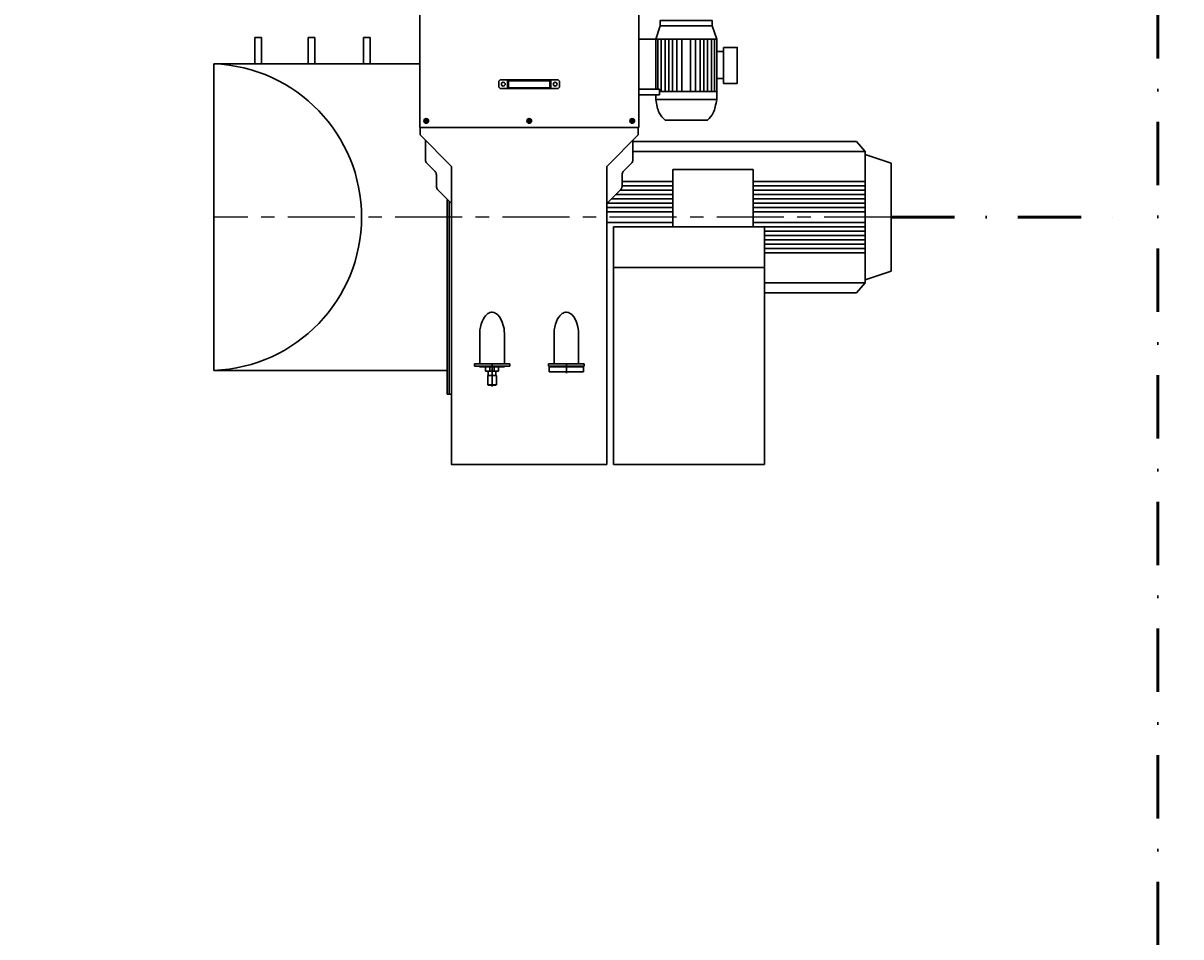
# Model space of a CAD drawing. Header units: millimetres. Extents: x 196 to 2027204, y -221452 to 153872.
# Tile 255 of 256: x 1210334 to 1213076, y -206000 to -203835. Entities that reach past the tile are written whole.
import ezdxf

# ---------------------------------------------------------------- set-up
doc = ezdxf.new("R2010")
doc.units = ezdxf.units.MM
doc.linetypes.add('CENTER', pattern=[50.8, 31.75, -6.35, 6.35, -6.35])
doc.linetypes.add('DASHDOT', pattern=[1, 0.5, -0.25, 0, -0.25])
for name, color, linetype, lineweight in [('00_Основной', 163, 'Continuous', 40), ('Эл.линия силовых сетей', 1, 'Continuous', 50), ('эл.освещ', 1, 'Continuous', 50)]:
    doc.layers.add(name, color=color, linetype=linetype, lineweight=lineweight)
doc.styles.add('Times New Roman', font='times.ttf')
doc.styles.add('TXT', font='txt.shx', dxfattribs={"bigfont": 'GBCBIG.shx'})

msp = doc.modelspace()

# ---------------------------------------------------------------- linework, layer by layer
at = {"color": 252, "linetype": 'CENTER', "lineweight": 25, "ltscale": 5}
msp.add_line((1212390, -204295, 0.3), (1210785.9, -204295, 0.3), dxfattribs=at)
at = {"layer": '00_Основной', "lineweight": 30, "ltscale": 10}
for p, q in [((1211832.3, -203873.1, 0.3), (1211843, -203841.7, 0.3)), ((1211977, -203873.1, 0.3), (1211966.3, -203841.7, 0.3)), ((1210883.1, -203931.8, 0.3), (1210883.1, -203869.2, 0.3)), ((1210883.1, -203869.2, 0.3), (1210898.4, -203869.2, 0.3)), ((1210898.4, -203931.8, 0.3), (1210898.4, -203869.2, 0.3)), ((1211009.4, -203931.8, 0.3), (1211009.4, -203869.2, 0.3)), ((1211009.4, -203869.2, 0.3), (1211024.8, -203869.2, 0.3)), ((1211024.8, -203931.8, 0.3), (1211024.8, -203869.2, 0.3)), ((1211140.4, -203931.8, 0.3), (1211140.4, -203869.2, 0.3)), ((1211140.4, -203869.2, 0.3), (1211155.7, -203869.2, 0.3)), ((1211155.7, -203931.8, 0.3), (1211155.7, -203869.2, 0.3)), ((1211837.6, -203873.1, 0.3), (1211837.6, -203992, 0.3)), ((1211845.1, -203873.1, 0.3), (1211845.1, -203997.6, 0.3)), ((1211854.5, -203873.1, 0.3), (1211854.5, -203997.6, 0.3)), ((1211863.4, -203873.1, 0.3), (1211863.4, -203997.6, 0.3)), ((1211872, -203873.1, 0.3), (1211872, -203997.6, 0.3)), ((1211882.8, -203873.1, 0.3), (1211882.8, -203997.6, 0.3)), ((1211894.3, -203997.6, 0.3), (1211894.3, -203873.1, 0.3)), ((1211915, -203997.6, 0.3), (1211915, -203873.1, 0.3)), ((1211926.5, -203873.1, 0.3), (1211926.5, -203997.6, 0.3)), ((1211937.3, -203873.1, 0.3), (1211937.3, -203997.6, 0.3)), ((1211946, -203873.1, 0.3), (1211946, -203997.6, 0.3)), ((1211954.8, -203873.1, 0.3), (1211954.8, -203997.6, 0.3)), ((1211964.2, -203873.1, 0.3), (1211964.2, -203997.6, 0.3)), ((1211971.7, -203873.1, 0.3), (1211971.7, -203997.6, 0.3)), ((1210785.9, -203931.8, 0.3), (1210785.9, -204658.2, 0.3)), ((1211273.4, -203931.8, 0.3), (1210785.9, -203931.8, 0.3)), ((1211464.2, -203969.9, 0.3), (1211461.1, -203973, 0.3)), ((1211461.1, -203987.3, 0.3), (1211461.1, -203973, 0.3)), ((1211464.2, -203969.9, 0.3), (1211532.7, -203969.9, 0.3)), ((1211481.5, -203990.3, 0.3), (1211481.5, -203969.9, 0.3)), ((1211483.6, -203971.9, 0.3), (1211481.5, -203969.9, 0.3)), ((1211483.6, -203971.9, 0.3), (1211532.7, -203971.9, 0.3)), ((1211483.6, -203988.3, 0.3), (1211483.6, -203971.9, 0.3)), ((1211601.2, -203969.9, 0.3), (1211532.7, -203969.9, 0.3)), ((1211581.8, -203971.9, 0.3), (1211532.7, -203971.9, 0.3)), ((1211581.8, -203971.9, 0.3), (1211583.8, -203969.9, 0.3)), ((1211581.8, -203988.3, 0.3), (1211581.8, -203971.9, 0.3)), ((1211583.8, -203990.3, 0.3), (1211583.8, -203969.9, 0.3)), ((1211601.2, -203969.9, 0.3), (1211604.3, -203973, 0.3)), ((1211604.3, -203987.3, 0.3), (1211604.3, -203973, 0.3)), ((1211464.2, -203990.3, 0.3), (1211461.1, -203987.3, 0.3)), ((1211464.2, -203990.3, 0.3), (1211532.7, -203990.3, 0.3)), ((1211481.5, -203990.3, 0.3), (1211483.6, -203988.3, 0.3)), ((1211483.6, -203988.3, 0.3), (1211532.7, -203988.3, 0.3)), ((1211581.8, -203988.3, 0.3), (1211532.7, -203988.3, 0.3)), ((1211601.2, -203990.3, 0.3), (1211532.7, -203990.3, 0.3)), ((1211581.8, -203988.3, 0.3), (1211583.8, -203990.3, 0.3)), ((1211601.2, -203990.3, 0.3), (1211604.3, -203987.3, 0.3)), ((1211792, -203992, 0.3), (1211841.2, -203992, 0.3)), ((1211841.2, -204005.5, 0.3), (1211832.3, -204005.5, 0.3)), ((1211841.2, -203992, 0.3), (1211841.2, -204005.5, 0.3)), ((1211841.2, -203997.6, 0.3), (1211904.7, -203997.6, 0.3)), ((1211977, -203997.6, 0.3), (1211904.7, -203997.6, 0.3)), ((1211792, -204082.4, 0.3), (1211273.4, -204082.4, 0.3)), ((1211274.4, -204099.9, 0.3), (1211274.4, -204082.4, 0.3)), ((1211282.5, -204067.1, 0.3), (1211294.9, -204067.1, 0.3)), ((1211288.7, -204073.3, 0.3), (1211288.7, -204060.9, 0.3)), ((1211526.5, -204067.1, 0.3), (1211538.9, -204067.1, 0.3)), ((1211532.7, -204073.3, 0.3), (1211532.7, -204060.9, 0.3)), ((1211770.5, -204067.1, 0.3), (1211782.9, -204067.1, 0.3)), ((1211776.7, -204073.3, 0.3), (1211776.7, -204060.9, 0.3)), ((1211791, -204099.9, 0.3), (1211791, -204082.4, 0.3)), ((1211854.4, -204065.3, 0.3), (1211904.7, -204065.3, 0.3)), ((1211954.9, -204065.3, 0.3), (1211904.7, -204065.3, 0.3)), ((1211348.6, -204175.3, 0.3), (1211274.4, -204099.9, 0.3)), ((1211287.2, -204112.9, 0.3), (1211287.2, -204159.7, 0.3)), ((1211791, -204099.9, 0.3), (1211716.8, -204175.3, 0.3)), ((1211778.2, -204112.9, 0.3), (1211778.2, -204159.7, 0.3)), ((1211778.2, -204116, 0.3), (1212028.7, -204116, 0.3)), ((1212028.7, -204139.6, 0.3), (1211778.2, -204139.6, 0.3)), ((1212028.7, -204116, 0.3), (1212308.4, -204116, 0.3)), ((1212328.6, -204139.6, 0.3), (1212028.7, -204139.6, 0.3)), ((1212308.4, -204116, 0.3), (1212328.6, -204139.6, 0.3)), ((1212328.6, -204139.6, 0.3), (1212328.6, -204146.7, 0.3)), ((1211290.1, -204166.9, 0.3), (1211309.8, -204186.9, 0.3)), ((1211775.3, -204166.9, 0.3), (1211755.6, -204186.9, 0.3)), ((1212328.6, -204146.7, 0.3), (1212390, -204167.1, 0.3)), ((1212328.6, -204146.7, 0.3), (1212328.6, -204295, 0.3)), ((1212390, -204167.1, 0.3), (1212390, -204295, 0.3)), ((1211312.8, -204194.1, 0.3), (1211312.8, -204222.2, 0.3)), ((1211348.6, -204175.3, 0.3), (1211348.6, -204545.5, 0.3)), ((1211716.8, -204175.3, 0.3), (1211716.8, -204545.5, 0.3)), ((1211752.6, -204194.1, 0.3), (1211752.6, -204222.2, 0.3)), ((1211872.7, -204318, 0.3), (1211872.7, -204182.1, 0.3)), ((1211872.7, -204182.1, 0.3), (1212063.5, -204182.1, 0.3)), ((1212063.5, -204182.1, 0.3), (1212063.5, -204318, 0.3)), ((1211872.7, -204210.6, 0.3), (1211752.6, -204210.6, 0.3)), ((1211872.7, -204220.8, 0.3), (1211752.6, -204220.8, 0.3)), ((1212328.6, -204210.6, 0.3), (1212063.5, -204210.6, 0.3)), ((1212328.6, -204220.8, 0.3), (1212063.5, -204220.8, 0.3)), ((1211315.7, -204229.4, 0.3), (1211348.6, -204262.8, 0.3)), ((1211338.3, -204252.4, 0.3), (1211338.3, -204714.4, 0.3)), ((1211749.7, -204229.4, 0.3), (1211716.8, -204262.8, 0.3)), ((1211872.7, -204251.5, 0.3), (1211727.9, -204251.5, 0.3)), ((1211872.7, -204241.3, 0.3), (1211738, -204241.3, 0.3)), ((1211872.7, -204231.1, 0.3), (1211748, -204231.1, 0.3)), ((1212328.6, -204231.1, 0.3), (1212063.5, -204231.1, 0.3)), ((1212328.6, -204241.3, 0.3), (1212063.5, -204241.3, 0.3)), ((1212328.6, -204251.5, 0.3), (1212063.5, -204251.5, 0.3)), ((1211343.4, -204714.4, 0.3), (1211343.4, -204257.6, 0.3)), ((1211872.7, -204272, 0.3), (1211716.8, -204272, 0.3)), ((1211872.7, -204261.8, 0.3), (1211717.8, -204261.8, 0.3)), ((1212328.6, -204261.8, 0.3), (1212063.5, -204261.8, 0.3)), ((1212328.6, -204272, 0.3), (1212063.5, -204272, 0.3)), ((1211348.6, -204286.6, 0.3), (1211348.6, -204714.4, 0.3)), ((1211872.7, -204282.2, 0.3), (1211716.8, -204282.2, 0.3)), ((1212328.6, -204282.2, 0.3), (1212063.5, -204282.2, 0.3)), ((1212328.6, -204443.3, 0.3), (1212328.6, -204295, 0.3)), ((1212390, -204422.9, 0.3), (1212390, -204295, 0.3)), ((1211872.7, -204307.8, 0.3), (1211716.8, -204307.8, 0.3)), ((1212090.2, -204317.7, 0.3), (1211732.2, -204317.7, 0.3)), ((1211732.2, -204880.8, 0.3), (1211732.2, -204317.7, 0.3)), ((1211966.9, -204318, 0.3), (1211810.9, -204318, 0.3)), ((1212328.6, -204307.8, 0.3), (1212063.5, -204307.8, 0.3)), ((1212328.6, -204318, 0.3), (1212063.5, -204318, 0.3)), ((1212090.2, -204880.8, 0.3), (1212090.2, -204317.7, 0.3)), ((1212328.6, -204328.2, 0.3), (1212090.2, -204328.2, 0.3)), ((1212328.6, -204338.5, 0.3), (1212090.2, -204338.5, 0.3)), ((1212328.6, -204348.7, 0.3), (1212090.2, -204348.7, 0.3)), ((1212328.6, -204358.9, 0.3), (1212090.2, -204358.9, 0.3)), ((1212328.6, -204369.2, 0.3), (1212090.2, -204369.2, 0.3)), ((1212328.6, -204379.4, 0.3), (1212090.2, -204379.4, 0.3)), ((1212090.2, -204414.2, 0.3), (1211732.2, -204414.2, 0.3)), ((1212328.6, -204443.3, 0.3), (1212390, -204422.9, 0.3)), ((1212328.6, -204450.4, 0.3), (1212328.6, -204443.3, 0.3)), ((1212328.6, -204450.4, 0.3), (1212090.2, -204450.4, 0.3)), ((1212308.4, -204474, 0.3), (1212328.6, -204450.4, 0.3)), ((1212090.2, -204474, 0.3), (1212308.4, -204474, 0.3)), ((1211429.3, -204528.6, 0.3), (1211432.5, -204525.3, 0.3)), ((1211432.5, -204525.3, 0.3), (1211434.7, -204523.6, 0.3)), ((1211434.7, -204523.6, 0.3), (1211437.1, -204522.2, 0.3)), ((1211437.1, -204522.2, 0.3), (1211439.8, -204521.1, 0.3)), ((1211439.8, -204521.1, 0.3), (1211442.6, -204520.4, 0.3)), ((1211442.6, -204520.4, 0.3), (1211445.3, -204520.3, 0.3)), ((1211445.3, -204520.3, 0.3), (1211448, -204520.6, 0.3)), ((1211448, -204520.6, 0.3), (1211450.2, -204521.2, 0.3)), ((1211450.2, -204521.2, 0.3), (1211452.3, -204522.2, 0.3)), ((1211452.3, -204522.2, 0.3), (1211455.4, -204524.1, 0.3)), ((1211455.4, -204524.1, 0.3), (1211458.2, -204526.5, 0.3)), ((1211458.2, -204526.5, 0.3), (1211462.4, -204531.4, 0.3)), ((1211605.2, -204528.6, 0.3), (1211608.5, -204525.3, 0.3)), ((1211608.5, -204525.3, 0.3), (1211610.7, -204523.6, 0.3)), ((1211610.7, -204523.6, 0.3), (1211613.1, -204522.2, 0.3)), ((1211613.1, -204522.2, 0.3), (1211615.7, -204521.1, 0.3)), ((1211615.7, -204521.1, 0.3), (1211618.6, -204520.4, 0.3)), ((1211618.6, -204520.4, 0.3), (1211621.3, -204520.3, 0.3)), ((1211621.3, -204520.3, 0.3), (1211624, -204520.6, 0.3)), ((1211624, -204520.6, 0.3), (1211626.1, -204521.2, 0.3)), ((1211626.1, -204521.2, 0.3), (1211628.2, -204522.2, 0.3)), ((1211628.2, -204522.2, 0.3), (1211631.4, -204524.1, 0.3)), ((1211631.4, -204524.1, 0.3), (1211634.1, -204526.5, 0.3)), ((1211634.1, -204526.5, 0.3), (1211638.3, -204531.4, 0.3)), ((1211417.1, -204555.4, 0.3), (1211418.8, -204548.7, 0.3)), ((1211418.8, -204548.7, 0.3), (1211421.1, -204542.2, 0.3)), ((1211421.1, -204542.2, 0.3), (1211424.2, -204536, 0.3)), ((1211424.2, -204536, 0.3), (1211426.5, -204532.2, 0.3)), ((1211426.5, -204532.2, 0.3), (1211429.3, -204528.6, 0.3)), ((1211462.4, -204531.4, 0.3), (1211465.7, -204536.8, 0.3)), ((1211465.7, -204536.8, 0.3), (1211469, -204544, 0.3)), ((1211469, -204544, 0.3), (1211471.4, -204551.5, 0.3)), ((1211471.4, -204551.5, 0.3), (1211473, -204559.1, 0.3)), ((1211593.1, -204555.4, 0.3), (1211594.7, -204548.7, 0.3)), ((1211594.7, -204548.7, 0.3), (1211597.1, -204542.2, 0.3)), ((1211597.1, -204542.2, 0.3), (1211600.1, -204536, 0.3)), ((1211600.1, -204536, 0.3), (1211602.5, -204532.2, 0.3)), ((1211602.5, -204532.2, 0.3), (1211605.2, -204528.6, 0.3)), ((1211638.3, -204531.4, 0.3), (1211641.6, -204536.8, 0.3)), ((1211641.6, -204536.8, 0.3), (1211645, -204544, 0.3)), ((1211645, -204544, 0.3), (1211647.4, -204551.5, 0.3)), ((1211647.4, -204551.5, 0.3), (1211648.9, -204559.1, 0.3)), ((1211415.6, -204570.5, 0.3), (1211416.1, -204562, 0.3)), ((1211415.6, -204570.7, 0.3), (1211415.6, -204570.5, 0.3)), ((1211415.6, -204570.7, 0.3), (1211415.6, -204642.8, 0.3)), ((1211416.1, -204562, 0.3), (1211417.1, -204555.4, 0.3)), ((1211473, -204559.1, 0.3), (1211473.6, -204564.9, 0.3)), ((1211473.6, -204564.9, 0.3), (1211473.9, -204570.7, 0.3)), ((1211473.9, -204642.8, 0.3), (1211473.9, -204570.7, 0.3)), ((1211591.5, -204570.5, 0.3), (1211592, -204562, 0.3)), ((1211591.5, -204570.7, 0.3), (1211591.5, -204570.5, 0.3)), ((1211591.5, -204570.7, 0.3), (1211591.5, -204642.8, 0.3)), ((1211592, -204562, 0.3), (1211593.1, -204555.4, 0.3)), ((1211648.9, -204559.1, 0.3), (1211649.6, -204564.9, 0.3)), ((1211649.6, -204564.9, 0.3), (1211649.8, -204570.7, 0.3)), ((1211649.8, -204642.8, 0.3), (1211649.8, -204570.7, 0.3)), ((1211338.3, -204658.2, 0.3), (1210785.9, -204658.2, 0.3)), ((1211402.8, -204642.8, 0.3), (1211402.8, -204647.9, 0.3)), ((1211486.7, -204642.8, 0.3), (1211402.8, -204642.8, 0.3)), ((1211486.7, -204647.9, 0.3), (1211402.8, -204647.9, 0.3)), ((1211415, -204647.9, 0.3), (1211415, -204650, 0.3)), ((1211474.4, -204647.9, 0.3), (1211415, -204647.9, 0.3)), ((1211415, -204650, 0.3), (1211415.8, -204650, 0.3)), ((1211415.8, -204650, 0.3), (1211427.5, -204650, 0.3)), ((1211427.5, -204647.9, 0.3), (1211427.5, -204650, 0.3)), ((1211427.5, -204650, 0.3), (1211430.2, -204650, 0.3)), ((1211429.4, -204660.2, 0.3), (1211429.4, -204650, 0.3)), ((1211439.6, -204660.2, 0.3), (1211429.4, -204660.2, 0.3)), ((1211430.2, -204647.9, 0.3), (1211430.2, -204650, 0.3)), ((1211430.2, -204650, 0.3), (1211459.3, -204650, 0.3)), ((1211435.5, -204660.2, 0.3), (1211435.5, -204670.4, 0.3)), ((1211439.6, -204650, 0.3), (1211439.6, -204660.2, 0.3)), ((1211449.8, -204650, 0.3), (1211439.6, -204650, 0.3)), ((1211449.8, -204660.2, 0.3), (1211439.6, -204660.2, 0.3)), ((1211444.7, -204696, 0.3), (1211444.7, -204642.4, 0.3)), ((1211449.8, -204660.2, 0.3), (1211449.8, -204650, 0.3)), ((1211460.1, -204660.2, 0.3), (1211449.8, -204660.2, 0.3)), ((1211453.9, -204670.4, 0.3), (1211453.9, -204660.2, 0.3)), ((1211459.3, -204647.9, 0.3), (1211459.3, -204650, 0.3)), ((1211459.3, -204650, 0.3), (1211462, -204650, 0.3)), ((1211460.1, -204650, 0.3), (1211460.1, -204660.2, 0.3)), ((1211462, -204647.9, 0.3), (1211462, -204650, 0.3)), ((1211462, -204650, 0.3), (1211473.6, -204650, 0.3)), ((1211473.6, -204650, 0.3), (1211474.4, -204650, 0.3)), ((1211474.4, -204650, 0.3), (1211474.4, -204647.9, 0.3)), ((1211486.7, -204647.9, 0.3), (1211486.7, -204642.8, 0.3)), ((1211578.7, -204642.8, 0.3), (1211578.7, -204647.9, 0.3)), ((1211662.6, -204642.8, 0.3), (1211578.7, -204642.8, 0.3)), ((1211662.6, -204647.9, 0.3), (1211578.7, -204647.9, 0.3)), ((1211579.8, -204647.9, 0.3), (1211579.8, -204649.5, 0.3)), ((1211579.8, -204647.9, 0.3), (1211661.6, -204647.9, 0.3)), ((1211579.8, -204649.5, 0.3), (1211579.8, -204661.7, 0.3)), ((1211579.8, -204649.5, 0.3), (1211661.6, -204649.5, 0.3)), ((1211579.8, -204661.7, 0.3), (1211661.6, -204661.7, 0.3)), ((1211620.7, -204664.8, 0.3), (1211620.7, -204642.3, 0.3)), ((1211661.6, -204649.5, 0.3), (1211661.6, -204647.9, 0.3)), ((1211661.6, -204661.7, 0.3), (1211661.6, -204649.5, 0.3)), ((1211662.6, -204647.9, 0.3), (1211662.6, -204642.8, 0.3)), ((1211434.5, -204670.4, 0.3), (1211434.5, -204691.9, 0.3)), ((1211454.9, -204670.4, 0.3), (1211434.5, -204670.4, 0.3)), ((1211454.9, -204691.9, 0.3), (1211454.9, -204670.4, 0.3)), ((1211348.6, -204714.4, 0.3), (1211338.3, -204714.4, 0.3)), ((1211434.5, -204691.9, 0.3), (1211454.9, -204691.9, 0.3)), ((1211453.9, -204692.9, 0.3), (1211435.5, -204692.9, 0.3)), ((1211348.6, -204880.8, 0.3), (1211716.8, -204880.8, 0.3)), ((1211732.2, -204880.8, 0.3), (1212090.2, -204880.8, 0.3))]:
    msp.add_line(p, q, dxfattribs=at)
at = {"layer": '00_Основной', "lineweight": 30, "ltscale": 10, "elevation": 0.3}
for points in [[(1211842.9, -203841.7), (1211966.3, -203841.7), (1211966.3, -203829.2), (1211842.9, -203829.2)], [(1211993.3, -203893), (1212025.4, -203893), (1212025.4, -203978.2), (1211993.3, -203978.2)], [(1211993.3, -203902.9), (1211977, -203902.9), (1211977, -203966.9), (1211993.3, -203966.9)], [(1211291.3, -204068.5), (1211288.7, -204070), (1211286.2, -204068.5), (1211286.2, -204065.6), (1211288.7, -204064.1), (1211291.3, -204065.6)], [(1211535.3, -204068.5), (1211532.7, -204070), (1211530.1, -204068.5), (1211530.1, -204065.6), (1211532.7, -204064.1), (1211535.3, -204065.6)], [(1211779.2, -204068.5), (1211776.7, -204070), (1211774.1, -204068.5), (1211774.1, -204065.6), (1211776.7, -204064.1), (1211779.2, -204065.6)]]:
    msp.add_lwpolyline(points, close=True, dxfattribs=at)
for points in [[(1211832.3, -203992), (1211832.3, -203873.1), (1211792, -203873.1), (1211792, -204005.5), (1211832.3, -204005.5)], [(1211832.3, -203992), (1211832.3, -203873.1), (1211977, -203873.1), (1211977, -204016.7), (1211832.3, -204016.7), (1211832.3, -204005.5)]]:
    msp.add_lwpolyline(points, dxfattribs=at)
at = {"layer": '00_Основной', "lineweight": 30, "ltscale": 10}
for centre, radius in [((1211471.3, -203980.1, 0.3), 4.6), ((1211594.1, -203980.1, 0.3), 4.6), ((1211288.7, -204067.1, 0.3), 5.63), ((1211288.7, -204067.1, 0.3), 5.11), ((1211288.7, -204067.1, 0.3), 4.6), ((1211532.7, -204067.1, 0.3), 5.63), ((1211532.7, -204067.1, 0.3), 5.11), ((1211532.7, -204067.1, 0.3), 4.6), ((1211776.7, -204067.1, 0.3), 5.63), ((1211776.7, -204067.1, 0.3), 5.11), ((1211776.7, -204067.1, 0.3), 4.6)]:
    msp.add_circle(centre, radius, dxfattribs=at)
for centre, radius, start, end in [((1210772.2, -204295, 0.3), 363.4, 272.169, 87.831), ((1211297.4, -204159.7, 0.3), 10.2, 180, 224.5337), ((1211768, -204159.7, 0.3), 10.2, 315.4663, 0), ((1211302.5, -204194.1, 0.3), 10.2, 0, 44.5337), ((1211762.9, -204194.1, 0.3), 10.2, 135.4663, 180), ((1211323, -204222.2, 0.3), 10.2, 180, 224.5337), ((1211742.4, -204222.2, 0.3), 10.2, 315.4663, 0), ((1211435.5, -204691.9, 0.3), 1.02, 180, 270), ((1211453.9, -204691.9, 0.3), 1.02, 270, 0)]:
    msp.add_arc(centre, radius, start, end, dxfattribs=at)
for points, knots in [([(1211273.4, -204082.4, 0.3), (1211273.4, -204068.5, 0.3), (1211273.4, -204054.5, 0.3), (1211273.4, -204023.2, 0.3), (1211273.4, -204005.8, 0.3), (1211273.4, -203964.8, 0.3), (1211273.4, -203941.1, 0.3), (1211273.4, -203893.8, 0.3), (1211273.4, -203870.1, 0.3), (1211273.4, -203828.6, 0.3), (1211273.4, -203810.8, 0.3), (1211273.4, -203775.1, 0.3), (1211273.4, -203757.3, 0.3), (1211273.4, -203736.3, 0.3), (1211273.4, -203733.1, 0.3), (1211273.4, -203723.4, 0.3), (1211273.4, -203717, 0.3), (1211273.4, -203707.7, 0.3), (1211273.4, -203704.8, 0.3), (1211273.4, -203696.2, 0.3), (1211273.4, -203690.4, 0.3), (1211273.4, -203679, 0.3), (1211273.4, -203673.2, 0.3), (1211273.4, -203656, 0.3), (1211273.4, -203644.5, 0.3), (1211273.4, -203610.1, 0.3), (1211273.4, -203587.2, 0.3), (1211273.4, -203518.3, 0.3), (1211273.4, -203472.4, 0.3), (1211273.4, -203415.9, 0.3), (1211273.4, -203405.3, 0.3), (1211273.4, -203394.8, 0.3)], [0.149728, 0.149728, 0.149728, 0.149728, 0.1951476, 0.1951476, 0.2514104, 0.2514104, 0.3273786, 0.3273786, 0.4033467, 0.4033467, 0.460613, 0.460613, 0.5178793, 0.5178793, 0.5282788, 0.5282788, 0.5490777, 0.5490777, 0.5583566, 0.5583566, 0.5769143, 0.5769143, 0.5954721, 0.5954721, 0.6325876, 0.6325876, 0.7068186, 0.7068186, 0.8552806, 0.8552806, 0.8894652, 0.8894652, 0.8894652, 0.8894652]), ([(1211792, -204082.4, 0.3), (1211792, -204068.5, 0.3), (1211792, -204054.5, 0.3), (1211792, -204023.2, 0.3), (1211792, -204005.8, 0.3), (1211792, -203964.8, 0.3), (1211792, -203941.1, 0.3), (1211792, -203893.8, 0.3), (1211792, -203870.1, 0.3), (1211792, -203828.6, 0.3), (1211792, -203810.8, 0.3), (1211792, -203775.1, 0.3), (1211792, -203757.3, 0.3), (1211792, -203736.3, 0.3), (1211792, -203733.1, 0.3), (1211792, -203723.4, 0.3), (1211792, -203717, 0.3), (1211792, -203707.7, 0.3), (1211792, -203704.8, 0.3), (1211792, -203696.2, 0.3), (1211792, -203690.4, 0.3), (1211792, -203679, 0.3), (1211792, -203673.2, 0.3), (1211792, -203656, 0.3), (1211792, -203644.5, 0.3), (1211792, -203610.1, 0.3), (1211792, -203587.2, 0.3), (1211792, -203518.3, 0.3), (1211792, -203472.4, 0.3), (1211792, -203415.9, 0.3), (1211792, -203405.3, 0.3), (1211792, -203394.8, 0.3)], [0.149728, 0.149728, 0.149728, 0.149728, 0.1951477, 0.1951477, 0.2514104, 0.2514104, 0.3273786, 0.3273786, 0.4033467, 0.4033467, 0.460613, 0.460613, 0.5178793, 0.5178793, 0.5282788, 0.5282788, 0.5490777, 0.5490777, 0.5583566, 0.5583566, 0.5769143, 0.5769143, 0.5954721, 0.5954721, 0.6325876, 0.6325876, 0.7068186, 0.7068186, 0.8552806, 0.8552806, 0.8894652, 0.8894652, 0.8894652, 0.8894652])]:
    msp.add_open_spline(points, degree=3, knots=knots, dxfattribs=at)
for points, end_tangent in [([(1211832.3, -204016.7, 0.3), (1211836, -204033.8, 0.3), (1211840.7, -204048, 0.3), (1211854.4, -204065.3, 0.3)], (0.816232, -0.577724)), ([(1211977, -204016.7, 0.3), (1211973.4, -204033.8, 0.3), (1211968.6, -204048, 0.3), (1211954.9, -204065.3, 0.3)], (-0.816232, -0.577724))]:
    msp.add_spline(points, degree=3, dxfattribs=dict(at, end_tangent=end_tangent))
for points, weights in [([(1211348.6, -204545.5, 0.3), (1211348.6, -204687.4, 0.3), (1211348.6, -204792.1, 0.3), (1211348.6, -204847.9, 0.3)], [0.514353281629, 0.495111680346, 0.495111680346, 0.514353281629]), ([(1211716.8, -204545.5, 0.3), (1211716.8, -204687.4, 0.3), (1211716.8, -204792.1, 0.3), (1211716.8, -204880.8, 0.3)], [0.514353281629, 0.495111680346, 0.495111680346, 0.514353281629]), ([(1211348.6, -204847.9, 0.3), (1211348.6, -204869.4, 0.3), (1211348.6, -204880.7, 0.3), (1211348.6, -204880.8, 0.3)], [0.514353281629, 0.500086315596, 0.491468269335, 0.488499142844])]:
    msp.add_rational_spline(points, weights, degree=3, dxfattribs=at)
at = {"layer": 'эл.освещ', "color": 1, "linetype": 'DASHDOT', "lineweight": 50, "ltscale": 300}
for points, elevation in [([(1212422.4, -200167.7), (1213022.1, -200167.7), (1213022.1, -208841.5)], -0.1), ([(1212390, -204295), (1212952.1, -204295)], 0.3)]:
    msp.add_lwpolyline(points, dxfattribs=dict(at, elevation=elevation))

# ---------------------------------------------------------------- texts
at = {"layer": '00_Основной', "lineweight": 30, "ltscale": 10, "style": 'TXT'}
for p in [(1211285.8, -204068.5, 0.3), (1211529.8, -204068.5, 0.3), (1211773.8, -204068.5, 0.3)]:
    msp.add_text('M6', height=1.69, rotation=90, dxfattribs=at).set_placement(p)

# ---------------------------------------------------------------- next in the draw order: texts
at = {"layer": 'Эл.линия силовых сетей', "color": 1, "lineweight": 20, "ltscale": 200, "insert": (1141695.2, -202736.7, 0.4), "char_height": 300, "attachment_point": 1, "rotation": 359.8977, "style": 'Times New Roman', "bg_fill": 3, "box_fill_scale": 1, "bg_fill_color": 256, "bg_fill_transparency": 0}
msp.add_mtext_dynamic_manual_height_columns('\\pi16.00321;{\\L\\C0;5ДСП-36Вт-IP54\\P\\pi1335.61388;\\l2,6}', width=3198.337, gutter_width=1250, heights=[0], dxfattribs=at)

doc.saveas('drawing.dxf')
